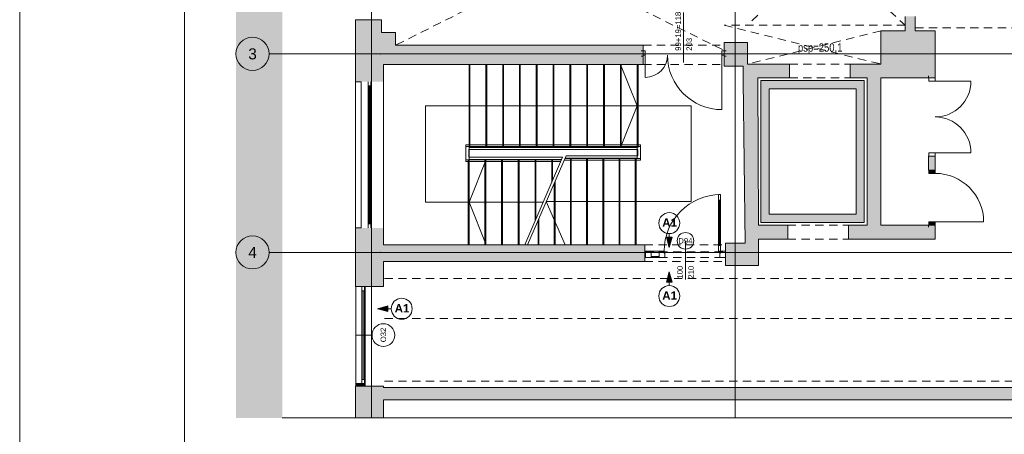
# Paper-space layout 'A-52 WYKOŃCZENIA ŚCIAN - PIĘTRO 7' of a CAD drawing. Header units: millimetres. Extents: x 0 to 420, y 0 to 297.
# Tile 2 of 11: x 0 to 179, y 108 to 183. Entities that reach past the tile are written whole.
import ezdxf
from ezdxf.xclip import XClip

# ---------------------------------------------------------------- set-up
doc = ezdxf.new("R2010")
doc.units = ezdxf.units.MM
doc.header["$MEASUREMENT"] = 0
doc.header["$XCLIPFRAME"] = 0
for name, pattern in [('DASHDOTX2', [1000, 500, -250, 0, -250]), ('GESTRICHELT2', [93.75, 62.5, -31.25]), ('Przer. długie kreski', [2.5, 1.5, -1]), ('PRZERYWANA_DU_A', [550, 350, -200])]:
    doc.linetypes.add(name, pattern=pattern)
for name, color, linetype, lineweight in [('0_Nr_pióra__2', 8, 'Continuous', 13), ('A__OKŁADZINY ŚCIAN_Nr_pióra__1', 7, 'Continuous', 20), ('A_Arkusz_Nr_pióra__1', 7, 'Continuous', 20), ('A_winda_Nr_pióra__1', 7, 'Continuous', 20), ('A_ściany_Nr_pióra__1', 7, 'Continuous', 20), ('A_ściany_Nr_pióra__3', 252, 'Continuous', 13), ('Drzwi Archicad_Nr_pióra__1', 7, 'Continuous', 20), ('Drzwi Archicad_Nr_pióra__3', 252, 'Continuous', 13), ('Okna Archicada_Nr_pióra__3', 252, 'Continuous', 13), ('Znaczniki drzwi Archicada_Nr_pióra__3', 252, 'Continuous', 13), ('Znaczniki okien Archicada_Nr_pióra__3', 252, 'Continuous', 13)]:
    doc.layers.add(name, color=color, linetype=linetype, lineweight=lineweight)
for name, color, linetype, lineweight, true_color in [('A__balustrada_Nr_pióra__161', 7, 'Continuous', 5, 0x949494), ('A_osie_Nr_pióra__16', 7, 'Continuous', 5, 0x0f0f0f), ('A_osie_Nr_pióra__76', 7, 'Continuous', 5, 0x2d2d2d), ('A_pochwyt_Nr_pióra__161', 7, 'Continuous', 5, 0x949494), ('A_schody_Nr_pióra__10', 7, 'Continuous', 13, 0x4b4b4b), ('A_schody_Nr_pióra__4', 7, 'Continuous', 18, 0x4b4b4b), ('A_sufit_Nr_pióra__4', 7, 'Continuous', 18, 0x4b4b4b), ('A_ściany_Nr_pióra__10', 7, 'Continuous', 13, 0x4b4b4b), ('Okna Archicada_Nr_pióra__19', 7, 'Continuous', 5, 0x191919)]:
    doc.layers.add(name, color=color, linetype=linetype, lineweight=lineweight, true_color=true_color)
for name, color, linetype in [('A__OKŁADZINY ŚCIAN', 7, 'Continuous'), ('A_podrys', 7, 'Continuous'), ('A_winda', 7, 'Continuous'), ('A_ściany', 7, 'Continuous'), ('Drzwi Archicad', 7, 'Continuous')]:
    doc.layers.add(name, color=color, linetype=linetype)
doc.styles.add('STYL_AUTOMATYCZNY_1', font='arial.ttf')
doc.styles.add('STYL_AUTOMATYCZNY_2', font='ARIALN.TTF')
doc.styles.add('STYL_AUTOMATYCZNY_3', font='arial.ttf')
doc.styles.add('STYL_AUTOMATYCZNY_4', font='arial.ttf')

# ---------------------------------------------------------------- blocks, each defined once
blk = doc.blocks.new('Rysunek_1_1', base_point=(-1579.51, -267.92))
at = {"linetype": 'Continuous', "lineweight": 0, "true_color": 0x484848}
blk.add_hatch(color=251, dxfattribs=at).paths.add_polyline_path([(39.23, 111.16), (47.61, 111.16), (47.61, 274.97), (204.68, 274.97), (204.68, 206.16), (289.68, 206.16), (289.68, 286.86), (39.23, 286.86)])
at = {"layer": 'A__OKŁADZINY ŚCIAN', "linetype": 'Continuous', "lineweight": 0, "true_color": 0x000000}
for points in [[(117.82, 142.08), (118.32, 143.95), (117.32, 143.95)], [(117.82, 137.66), (117.32, 135.79), (118.32, 135.79)], [(64.89, 130.95), (66.76, 130.45), (66.76, 131.45)]]:
    blk.add_hatch(color=18, dxfattribs=at).paths.add_polyline_path(points)
at = {"layer": 'A_winda', "linetype": 'Continuous', "lineweight": 0, "true_color": 0xfdfdfd}
h = blk.add_hatch(color=7, dxfattribs=at)
h.paths.add_polyline_path([(134.44, 172.32), (134.44, 146.59), (153.19, 146.59), (153.19, 172.32)])
h.paths.add_polyline_path([(151.69, 170.82), (151.69, 148.09), (135.94, 148.09), (135.94, 170.82)], flags=0)
at = {"layer": 'A_ściany', "linetype": 'Continuous', "lineweight": 0, "true_color": 0x000000}
for points in [[(160.6, 181.36), (162.4, 181.36), (162.4, 183.96), (160.6, 183.96)], [(60.91, 183.35), (60.91, 181.06), (65.61, 181.06), (65.61, 183.35)], [(60.91, 181.06), (60.91, 172.09), (65.96, 172.09), (65.96, 175.23)], [(65.96, 175.23), (68.18, 175.23), (68.18, 181.06), (60.91, 181.06)], [(156.2, 181.36), (156.2, 172.82), (166.04, 172.82), (166.04, 181.36)], [(68.18, 175.23), (113.07, 175.23), (113.07, 178.73), (68.18, 178.73)], [(127.78, 174.96), (131.21, 174.96), (131.24, 172.32), (133.91, 172.36), (133.91, 172.82), (134.39, 172.82), (134.39, 175.32), (131.98, 175.32), (131.98, 179.24), (127.78, 179.24)], [(134.39, 175.32), (134.39, 172.82), (139.61, 172.82), (139.61, 175.32)], [(156.2, 175.32), (150.61, 175.32), (150.61, 172.82), (156.2, 172.82)], [(131.24, 172.32), (131.6, 142.81), (134.01, 138.81), (133.91, 172.36)], [(153.69, 172.82), (153.69, 146.09), (156.19, 146.09), (156.19, 172.82)], [(166.04, 158.62), (164.84, 158.62), (164.84, 156.09), (166.04, 156.09)], [(60.91, 145.59), (60.91, 134.97), (65.96, 134.97), (65.96, 145.59)], [(134, 143.59), (139.3, 143.59), (139.3, 146.09), (133.99, 146.09)], [(150.3, 143.59), (166.04, 143.59), (164.84, 146.09), (150.3, 146.09)], [(164.84, 146.09), (166.04, 143.59), (166.04, 146.09)], [(113.36, 142.51), (65.96, 142.51), (65.96, 139.51), (113.36, 139.51)], [(113.36, 141.26), (113.36, 140.26), (113.51, 140.26), (113.51, 141.26)], [(131.6, 142.81), (128.01, 142.81), (128.01, 138.81), (134.01, 138.81)], [(65.96, 116.9), (60.91, 116.9), (60.91, 111.16), (65.96, 111.16)], [(62.66, 117.37), (60.95, 117.37), (60.95, 116.9), (62.66, 116.9)], [(289.68, 116.65), (65.96, 116.65), (65.96, 114.45), (289.68, 114.45)]]:
    blk.add_hatch(color=18, dxfattribs=at).paths.add_polyline_path(points)
at = {"layer": 'Drzwi Archicad', "linetype": 'Continuous', "lineweight": 0, "true_color": 0xfdfdfd}
for points in [[(164.89, 156.09), (164.89, 155.49), (166.04, 155.49), (166.04, 156.09)], [(166.04, 146.09), (166.04, 146.69), (164.89, 146.69), (164.89, 146.09)]]:
    blk.add_hatch(color=7, dxfattribs=at).paths.add_polyline_path(points)
at = {"layer": '0_Nr_pióra__2', "color": 8, "linetype": 'PRZERYWANA_DU_A', "lineweight": 13, "flags": 128}
for points in [[(289.68, 206.16), (204.68, 206.16), (204.68, 274.97), (47.61, 274.97), (47.61, 111.16)], [(47.61, 111.16), (289.68, 111.16)]]:
    blk.add_lwpolyline(points, dxfattribs=at)
at = {"layer": 'A__balustrada_Nr_pióra__161', "color": 252, "linetype": 'Continuous', "lineweight": 5, "true_color": 0x949494}
for p, q in [((80.94, 160.35), (112.6, 160.35)), ((81.44, 158.44), (81.44, 159.85)), ((81.44, 159.85), (112.1, 159.85)), ((112.1, 159.85), (112.1, 158.7)), ((80.94, 157.94), (98.27, 157.94)), ((81.44, 158.44), (98.48, 158.44)), ((98.88, 158.2), (112.6, 158.2)), ((99.09, 158.7), (112.1, 158.7))]:
    blk.add_line(p, q, dxfattribs=at)
at = {"layer": 'A__OKŁADZINY ŚCIAN_Nr_pióra__1', "color": 7, "linetype": 'Continuous', "lineweight": 20}
for p, q in [((117.32, 143.95), (118.32, 143.95)), ((117.82, 142.08), (117.32, 143.95)), ((117.82, 144.58), (117.82, 143.95)), ((117.82, 142.08), (118.32, 143.95)), ((117.82, 137.66), (117.32, 135.79)), ((117.82, 137.66), (118.32, 135.79)), ((118.32, 135.79), (117.32, 135.79)), ((117.82, 135.16), (117.82, 135.79)), ((64.89, 130.95), (66.76, 131.45)), ((64.89, 130.95), (66.76, 130.45)), ((66.76, 131.45), (66.76, 130.45)), ((67.39, 130.95), (66.76, 130.95))]:
    blk.add_line(p, q, dxfattribs=at)
for centre in [(117.82, 146.48), (117.82, 133.25), (69.29, 130.95)]:
    blk.add_circle(centre, 1.9, dxfattribs=at)
at = {"layer": 'A_osie_Nr_pióra__16', "color": 250, "linetype": 'DASHDOTX2', "lineweight": 5, "true_color": 0x0f0f0f}
for p, q in [((63.78, 242.98), (63.78, 111.16)), ((129.78, 242.98), (129.78, 111.16)), ((65.48, 177.16), (45.23, 177.16)), ((289.68, 177.16), (65.48, 177.16)), ((65.48, 177.16), (65.48, 177.16)), ((65.48, 141.16), (45.23, 141.16)), ((289.68, 141.16), (65.48, 141.16)), ((65.48, 141.16), (65.48, 141.16))]:
    blk.add_line(p, q, dxfattribs=at)
for p in [(65.48, 177.16), (65.48, 141.16)]:
    blk.add_point(p, dxfattribs=at)
at = {"layer": 'A_osie_Nr_pióra__76', "color": 250, "linetype": 'Continuous', "lineweight": 5, "true_color": 0x2d2d2d}
for centre in [(42.23, 177.16), (42.23, 141.16)]:
    blk.add_circle(centre, 3, dxfattribs=at)
at = {"layer": 'A_pochwyt_Nr_pióra__161', "color": 252, "linetype": 'Continuous', "lineweight": 5, "true_color": 0x949494}
for p, q in [((80.94, 157.64), (80.94, 160.65)), ((80.94, 160.65), (112.6, 160.65)), ((112.6, 160.65), (112.6, 157.9)), ((80.94, 157.64), (98.14, 157.64)), ((98.75, 157.9), (112.6, 157.9))]:
    blk.add_line(p, q, dxfattribs=at)
at = {"layer": 'A_schody_Nr_pióra__10', "color": 251, "linetype": 'GESTRICHELT2', "lineweight": 13, "true_color": 0x4b4b4b}
for p, q in [((81.65, 175.23), (81.65, 160.18)), ((84.7, 175.23), (84.7, 160.18)), ((87.75, 175.23), (87.75, 160.18)), ((90.8, 175.23), (90.8, 160.18)), ((93.85, 175.23), (93.85, 160.18)), ((96.9, 175.23), (96.9, 160.18)), ((99.95, 175.23), (99.95, 160.18)), ((103, 175.23), (103, 160.18)), ((106.05, 175.23), (106.05, 160.18)), ((109.1, 175.23), (109.1, 160.18)), ((112.15, 175.23), (112.15, 160.18)), ((81.35, 142.51), (81.35, 158.01)), ((84.38, 142.51), (84.38, 158.01)), ((87.41, 142.51), (87.41, 158.01)), ((90.44, 142.51), (90.44, 158.01)), ((93.47, 146.8), (93.47, 158.01)), ((96.5, 153.84), (96.5, 158.01)), ((99.89, 142.51), (99.89, 158.27)), ((102.83, 142.51), (102.83, 158.27)), ((105.77, 142.51), (105.77, 158.27)), ((108.71, 142.51), (108.71, 158.27)), ((111.65, 142.51), (111.65, 158.27)), ((96.95, 142.51), (96.95, 153.72)), ((94.01, 142.51), (94.01, 146.9))]:
    blk.add_line(p, q, dxfattribs=at)
at = {"layer": 'A_schody_Nr_pióra__4', "color": 251, "linetype": 'Continuous', "lineweight": 18, "true_color": 0x4b4b4b}
for p, q in [((81.5, 175.23), (81.5, 158.01)), ((84.55, 175.23), (84.55, 160.18)), ((87.6, 175.23), (87.6, 160.18)), ((90.65, 175.23), (90.65, 160.18)), ((93.7, 175.23), (93.7, 160.18)), ((96.75, 175.23), (96.75, 160.18)), ((99.8, 175.23), (99.8, 160.18)), ((102.85, 175.23), (102.85, 160.18)), ((105.9, 175.23), (105.9, 160.18)), ((108.95, 175.23), (108.95, 160.18)), ((108.99, 175.24), (112, 167.71)), ((112, 175.23), (112, 158.27)), ((73.6, 167.71), (121.8, 167.71)), ((73.6, 167.71), (73.6, 150.26)), ((108.99, 160.19), (112, 167.71)), ((121.8, 167.71), (121.8, 150.39)), ((81.5, 160.18), (112, 160.18)), ((81.5, 142.51), (81.5, 158.01)), ((81.5, 158.01), (98.3, 158.01)), ((84.6, 158.01), (81.5, 150.26)), ((84.53, 142.51), (84.53, 158.01)), ((87.56, 142.51), (87.56, 158.01)), ((90.59, 142.51), (90.59, 158.01)), ((98.48, 158.44), (91.62, 142.51)), ((99.09, 158.7), (92.12, 142.51)), ((93.62, 147.15), (93.62, 158.01)), ((96.65, 154.19), (96.65, 158.01)), ((98.91, 158.27), (112, 158.27)), ((100.04, 142.51), (100.04, 158.27)), ((102.98, 142.51), (102.98, 158.27)), ((105.92, 142.51), (105.92, 158.27)), ((108.86, 142.51), (108.86, 158.27)), ((111.8, 142.51), (111.8, 158.27)), ((97.1, 142.51), (97.1, 154.07)), ((94.96, 150.26), (73.6, 150.26)), ((84.6, 142.51), (81.5, 150.26)), ((98.91, 142.51), (95.51, 150.39)), ((121.8, 150.39), (95.51, 150.39)), ((94.16, 142.51), (94.16, 147.25))]:
    blk.add_line(p, q, dxfattribs=at)
at = {"layer": 'A_sufit_Nr_pióra__4', "color": 251, "linetype": 'Przer. długie kreski', "lineweight": 18, "true_color": 0x4b4b4b}
for p, q in [((65.61, 208.56), (127.78, 177.78)), ((127.78, 208.56), (68.18, 178.73)), ((131.98, 208.56), (160.6, 182.36)), ((158.98, 208.56), (131.98, 182.36)), ((160.6, 182.36), (127.78, 182.36)), ((127.78, 182.36), (156.19, 175.32)), ((156.22, 181.36), (131.98, 175.32))]:
    blk.add_line(p, q, dxfattribs=at)
at = {"layer": 'A_winda_Nr_pióra__1', "color": 7, "linetype": 'PRZERYWANA_DU_A', "lineweight": 20, "flags": 128}
for points in [[(134.44, 172.32), (153.19, 172.32), (153.19, 146.59), (134.44, 146.59)], [(151.69, 170.82), (151.69, 148.09), (135.94, 148.09), (135.94, 170.82)]]:
    blk.add_lwpolyline(points, close=True, dxfattribs=at)
at = {"layer": 'A_ściany_Nr_pióra__1', "color": 7, "linetype": 'Continuous', "lineweight": 20}
for p, q in [((113.07, 177.73), (112.7, 177.73)), ((113.07, 177.73), (113.07, 176.93)), ((113.07, 176.93), (113.07, 176.73)), ((127.78, 177.73), (128.15, 177.73)), ((127.78, 177.73), (127.78, 176.93)), ((127.78, 176.93), (127.78, 176.73)), ((113.07, 176.73), (112.7, 176.73)), ((127.78, 176.73), (128.15, 176.73)), ((139.61, 175.32), (139.61, 172.82)), ((150.61, 175.32), (150.61, 172.82)), ((60.91, 172.63), (60.91, 145.04)), ((61.91, 172.09), (61.91, 145.59)), ((65.96, 172.09), (65.96, 145.59)), ((164.84, 172.82), (164.84, 173.19)), ((164.89, 172.82), (164.84, 172.82)), ((166.04, 172.82), (164.89, 172.82)), ((166.04, 172.82), (166.04, 173.19)), ((164.84, 158.62), (164.84, 158.25)), ((164.89, 158.62), (164.84, 158.62)), ((166.04, 158.62), (164.89, 158.62)), ((166.04, 158.62), (166.04, 158.25)), ((164.84, 156.09), (164.84, 156.46)), ((164.89, 156.09), (164.84, 156.09)), ((166.04, 156.09), (164.89, 156.09)), ((166.04, 156.09), (166.04, 156.56)), ((164.84, 146.09), (164.84, 145.72)), ((164.89, 146.09), (164.84, 146.09)), ((166.04, 146.09), (164.89, 146.09)), ((166.04, 146.09), (166.04, 145.62)), ((113.51, 140.26), (113.51, 141.26)), ((128.01, 140.26), (128.01, 141.26)), ((60.95, 117.37), (62.66, 117.37))]:
    blk.add_line(p, q, dxfattribs=at)
at = {"layer": 'A_ściany_Nr_pióra__1', "color": 7, "linetype": 'Continuous', "lineweight": 20, "flags": 128}
for points in [[(160.6, 183.96), (160.6, 181.36)], [(162.4, 181.36), (162.4, 183.96)], [(60.91, 183.35), (60.91, 181.06)], [(60.91, 183.35), (63.31, 183.35)], [(65.61, 183.35), (63.31, 183.35)], [(65.61, 181.06), (65.61, 183.35)], [(60.91, 181.06), (60.91, 172.09)], [(68.18, 181.06), (65.61, 181.06)], [(68.18, 178.73), (68.18, 181.06)], [(156.2, 181.36), (156.2, 175.32)], [(160.6, 181.36), (156.2, 181.36)], [(166.04, 181.36), (162.4, 181.36)], [(166.04, 172.82), (166.04, 181.36)], [(113.07, 178.73), (68.18, 178.73)], [(113.07, 175.23), (113.07, 178.73)], [(131.98, 179.24), (127.78, 179.24)], [(127.78, 179.24), (127.78, 174.96)], [(131.98, 175.32), (131.98, 179.24)], [(65.96, 172.09), (65.96, 175.23)], [(65.96, 175.23), (68.18, 175.23)], [(68.18, 175.23), (113.07, 175.23)], [(134.39, 175.32), (131.98, 175.32)], [(139.61, 175.32), (134.39, 175.32)], [(156.2, 175.32), (150.61, 175.32)], [(127.78, 174.96), (131.21, 174.96)], [(131.21, 174.96), (131.24, 172.32)], [(60.91, 172.09), (61.91, 172.09)], [(131.24, 172.32), (131.6, 142.81)], [(133.91, 172.36), (133.91, 172.82)], [(133.91, 172.82), (134.39, 172.82)], [(133.99, 146.09), (133.91, 172.36)], [(134.39, 172.82), (139.61, 172.82)], [(150.61, 172.82), (153.69, 172.82)], [(153.69, 172.82), (153.69, 146.09)], [(156.19, 172.82), (156.2, 172.82)], [(156.19, 146.09), (156.19, 172.82)], [(156.2, 172.82), (166.04, 172.82)], [(164.84, 158.62), (164.84, 156.09)], [(166.04, 156.09), (166.04, 158.62)], [(60.91, 145.59), (60.91, 134.97)], [(61.91, 145.59), (60.91, 145.59)], [(65.96, 142.51), (65.96, 145.59)], [(139.3, 146.09), (133.99, 146.09)], [(139.3, 143.59), (139.3, 146.09)], [(153.69, 146.09), (150.3, 146.09)], [(150.3, 146.09), (150.3, 143.59)], [(164.84, 146.09), (156.19, 146.09)], [(166.04, 143.59), (166.04, 146.09)], [(134, 143.59), (139.3, 143.59)], [(134.01, 138.81), (134, 143.59)], [(150.3, 143.59), (166.04, 143.59)], [(113.36, 142.51), (65.96, 142.51)], [(113.36, 139.51), (113.36, 142.51)], [(113.51, 141.26), (113.36, 141.26)], [(113.36, 141.26), (113.36, 140.26)], [(131.6, 142.81), (128.01, 142.81)], [(128.01, 142.81), (128.01, 138.81)], [(65.96, 134.97), (65.96, 139.51)], [(65.96, 139.51), (113.36, 139.51)], [(113.36, 140.26), (113.51, 140.26)], [(128.01, 138.81), (134.01, 138.81)], [(60.91, 134.97), (65.96, 134.97)], [(62.66, 134.97), (60.95, 134.97)], [(60.91, 116.9), (60.91, 111.16)], [(65.96, 116.9), (60.91, 116.9)], [(60.95, 117.37), (60.95, 116.9)], [(60.95, 116.9), (62.66, 116.9)], [(62.66, 116.9), (62.66, 117.37)], [(65.96, 116.65), (65.96, 116.9)], [(289.68, 116.65), (65.96, 116.65)], [(65.96, 114.45), (289.68, 114.45)], [(65.96, 111.16), (65.96, 114.45)]]:
    blk.add_lwpolyline(points, dxfattribs=at)
at = {"layer": 'A_ściany_Nr_pióra__10', "color": 251, "linetype": 'Przer. długie kreski', "lineweight": 13, "true_color": 0x4b4b4b}
for p, q in [((162.4, 181.91), (289.68, 181.91)), ((113.07, 178.73), (127.78, 178.73)), ((113.07, 175.23), (127.76, 175.23)), ((139.61, 175.32), (150.61, 175.32)), ((139.61, 172.82), (150.61, 172.82)), ((139.3, 146.09), (150.3, 146.09)), ((139.3, 143.59), (150.3, 143.59)), ((113.36, 142.51), (128.01, 142.51)), ((113.36, 139.51), (128.01, 139.51)), ((66.18, 136.41), (289.68, 136.41)), ((66.18, 129.21), (289.68, 129.21)), ((66.18, 117.8), (289.68, 117.8))]:
    blk.add_line(p, q, dxfattribs=at)
at = {"layer": 'A_ściany_Nr_pióra__3', "color": 252, "linetype": 'Continuous', "lineweight": 13}
for p, q in [((60.95, 134.97), (60.95, 117.37)), ((62.66, 117.37), (62.66, 134.97))]:
    blk.add_line(p, q, dxfattribs=at)
at = {"layer": 'Drzwi Archicad_Nr_pióra__1', "color": 7, "linetype": 'Continuous', "lineweight": 20}
for p, q in [((113.07, 177.73), (112.7, 177.73)), ((113.07, 177.73), (112.7, 177.73)), ((113.07, 177.73), (113.47, 177.73)), ((113.07, 176.93), (113.07, 177.73)), ((113.07, 177.73), (113.07, 176.93)), ((113.07, 177.73), (113.07, 176.93)), ((113.47, 176.93), (113.07, 176.93)), ((113.07, 176.93), (113.07, 176.73)), ((113.07, 176.93), (113.07, 176.73)), ((113.47, 177.73), (113.47, 176.93)), ((113.47, 176.93), (113.47, 172.9)), ((127.38, 176.93), (127.38, 177.73)), ((127.38, 177.73), (127.78, 177.73)), ((127.78, 176.93), (127.38, 176.93)), ((127.38, 176.93), (127.38, 167.05)), ((127.78, 177.73), (127.78, 176.93)), ((127.78, 177.73), (127.78, 176.93)), ((127.78, 177.73), (127.78, 176.93)), ((127.78, 177.73), (128.15, 177.73)), ((127.78, 177.73), (128.15, 177.73)), ((127.78, 176.93), (127.78, 176.73)), ((127.78, 176.93), (127.78, 176.73)), ((113.07, 176.73), (112.7, 176.73)), ((113.07, 176.73), (112.7, 176.73)), ((127.78, 176.73), (128.15, 176.73)), ((127.78, 176.73), (128.15, 176.73)), ((139.61, 175.32), (139.61, 172.82)), ((150.61, 175.32), (150.61, 172.82)), ((164.84, 172.82), (164.84, 173.19)), ((164.84, 172.82), (164.84, 173.19)), ((164.89, 172.82), (164.84, 172.82)), ((164.89, 172.82), (164.84, 172.82)), ((164.89, 172.22), (164.89, 172.82)), ((164.89, 172.82), (166.04, 172.82)), ((166.04, 172.82), (164.89, 172.82)), ((166.04, 172.82), (164.89, 172.82)), ((166.04, 172.22), (164.89, 172.22)), ((166.04, 172.82), (166.04, 173.19)), ((166.04, 172.82), (166.04, 173.19)), ((166.04, 172.82), (166.04, 172.22)), ((166.04, 172.22), (172.54, 172.22)), ((164.89, 158.62), (164.89, 159.22)), ((164.89, 159.22), (166.04, 159.22)), ((166.04, 159.22), (166.04, 158.62)), ((166.04, 159.22), (172.54, 159.22)), ((164.89, 158.62), (164.84, 158.62)), ((164.89, 158.62), (164.84, 158.62)), ((164.84, 158.62), (164.84, 158.25)), ((164.84, 158.62), (164.84, 158.25)), ((166.04, 158.62), (164.89, 158.62)), ((166.04, 158.62), (164.89, 158.62)), ((166.04, 158.62), (164.89, 158.62)), ((166.04, 158.62), (166.04, 158.25)), ((166.04, 158.62), (166.04, 158.25)), ((164.84, 156.09), (164.84, 156.46)), ((164.84, 156.09), (164.84, 156.46)), ((164.89, 156.09), (164.84, 156.09)), ((164.89, 156.09), (164.84, 156.09)), ((164.89, 156.09), (164.89, 155.49)), ((166.04, 156.09), (164.89, 156.09)), ((166.04, 156.09), (164.89, 156.09)), ((166.04, 156.09), (164.89, 156.09)), ((164.89, 155.49), (166.04, 155.49)), ((166.04, 156.09), (166.04, 156.56)), ((166.04, 156.09), (166.04, 156.56)), ((166.04, 155.49), (166.04, 156.09)), ((166.04, 146.69), (164.89, 146.69)), ((164.89, 146.69), (164.89, 146.09)), ((166.04, 146.09), (166.04, 146.69)), ((166.04, 146.69), (174.84, 146.69)), ((164.89, 146.09), (164.84, 146.09)), ((164.89, 146.09), (164.84, 146.09)), ((164.84, 146.09), (164.84, 145.72)), ((164.84, 146.09), (164.84, 145.72)), ((164.89, 146.09), (166.04, 146.09)), ((166.04, 146.09), (164.89, 146.09)), ((166.04, 146.09), (164.89, 146.09)), ((166.04, 146.09), (166.04, 145.62)), ((166.04, 146.09), (166.04, 145.62))]:
    blk.add_line(p, q, dxfattribs=at)
for centre, radius, start, end in [((113.47, 176.93), 4.03, 270, 0), ((127.38, 176.93), 9.88, 180, 270), ((166.04, 172.22), 6.5, 270, 0), ((166.04, 159.22), 6.5, 0, 90), ((166.04, 146.69), 8.8, 0, 90)]:
    blk.add_arc(centre, radius, start, end, dxfattribs=at)
at = {"layer": 'Drzwi Archicad_Nr_pióra__3', "color": 252, "linetype": 'Continuous', "lineweight": 13}
for p, q in [((126.73, 150.65), (126.73, 151.65)), ((126.73, 151.65), (127.13, 151.65)), ((127.13, 150.65), (126.73, 150.65)), ((126.93, 150.65), (126.93, 142.41)), ((127.13, 151.65), (127.13, 150.65)), ((114.51, 141.41), (113.51, 141.41)), ((113.51, 141.41), (113.51, 140.26)), ((113.51, 140.26), (113.51, 141.26)), ((113.51, 140.26), (113.51, 141.26)), ((114.51, 140.26), (114.51, 141.41)), ((114.51, 140.26), (114.51, 141.41)), ((114.51, 141.41), (116.01, 141.41)), ((116.01, 141.41), (114.51, 141.41)), ((116.89, 141.41), (116.01, 141.41)), ((116.01, 141.41), (116.01, 140.26)), ((116.01, 141.41), (116.01, 140.26)), ((116.89, 141.01), (116.89, 141.41)), ((126.73, 141.41), (126.73, 142.41)), ((126.73, 142.41), (127.13, 142.41)), ((127.13, 141.41), (126.73, 141.41)), ((127.13, 142.41), (127.13, 141.41)), ((128.01, 141.41), (127.13, 141.41)), ((127.13, 141.41), (127.13, 141.01)), ((128.01, 140.26), (128.01, 141.41)), ((128.01, 140.26), (128.01, 141.26)), ((128.01, 140.26), (128.01, 141.26)), ((113.51, 140.26), (114.51, 140.26)), ((114.51, 140.44), (116.01, 140.44)), ((116.01, 140.26), (114.51, 140.26)), ((116.01, 140.26), (117.01, 140.26)), ((117.01, 141.01), (116.89, 141.01)), ((117.01, 140.26), (117.01, 141.01)), ((127.13, 141.01), (127.01, 141.01)), ((127.01, 141.01), (127.01, 140.26)), ((127.01, 140.26), (128.01, 140.26))]:
    blk.add_line(p, q, dxfattribs=at)
at = {"layer": 'Drzwi Archicad_Nr_pióra__3', "color": 252, "linetype": 'Przer. długie kreski', "lineweight": 13}
for p, q in [((113.51, 141.26), (128.01, 141.26)), ((113.51, 140.26), (128.01, 140.26))]:
    blk.add_line(p, q, dxfattribs=at)
at = {"layer": 'Drzwi Archicad_Nr_pióra__3', "color": 252, "linetype": 'Continuous', "lineweight": 13, "flags": 128}
for points in [[(126.93, 150.65), (126.93, 142.41), (126.73, 142.41), (126.73, 150.65)], [(127.13, 150.65), (127.13, 142.41), (126.93, 142.41), (126.93, 150.65)]]:
    blk.add_lwpolyline(points, close=True, dxfattribs=at)
at = {"layer": 'Drzwi Archicad_Nr_pióra__3', "color": 252, "linetype": 'Continuous', "lineweight": 13}
blk.add_arc((127.13, 141.41), 10.24, 90, 180, dxfattribs=at)
at = {"layer": 'Okna Archicada_Nr_pióra__19', "color": 250, "linetype": 'Continuous', "lineweight": 5, "true_color": 0x191919}
for p, q in [((63.21, 145.59), (63.21, 172.09)), ((63.71, 145.59), (63.71, 172.09)), ((63.21, 171.34), (63.71, 171.34)), ((63.36, 146.34), (63.36, 171.34)), ((63.56, 146.34), (63.56, 171.34)), ((63.21, 146.34), (63.71, 146.34))]:
    blk.add_line(p, q, dxfattribs=at)
at = {"layer": 'Okna Archicada_Nr_pióra__3', "color": 252, "linetype": 'Continuous', "lineweight": 13}
for p, q in [((62.55, 134.97), (62.05, 134.97)), ((62.05, 134.97), (62.05, 117.37)), ((62.55, 134.22), (62.05, 134.22)), ((62.3, 118.12), (62.3, 134.22)), ((62.55, 117.37), (62.55, 134.97)), ((62.55, 118.12), (62.05, 118.12)), ((62.05, 117.37), (62.55, 117.37))]:
    blk.add_line(p, q, dxfattribs=at)
at = {"layer": 'Znaczniki drzwi Archicada_Nr_pióra__3', "color": 252, "linetype": 'Continuous', "lineweight": 13}
for p, q in [((120.42, 175.6), (120.42, 184.68)), ((120.76, 143.26), (120.76, 136.26))]:
    blk.add_line(p, q, dxfattribs=at)
at = {"layer": 'Znaczniki drzwi Archicada_Nr_pióra__3', "color": 252, "linetype": 'Continuous', "lineweight": 13, "flags": 128}
blk.add_lwpolyline([(122.26, 143.26, 1), (119.26, 143.26, 1)], format="xyb", close=True, dxfattribs=at)
at = {"layer": 'Znaczniki okien Archicada_Nr_pióra__3', "color": 252, "linetype": 'Continuous', "lineweight": 13}
blk.add_line((63.9, 126.17), (60.95, 126.17), dxfattribs=at)
for start, end in [(90, 270), (270, 90)]:
    blk.add_arc((65.96, 126.17), 2.06, start, end, dxfattribs=at)
at = {"layer": 'A__OKŁADZINY ŚCIAN_Nr_pióra__1', "color": 7, "linetype": 'Continuous', "lineweight": 20, "char_height": 1.5, "attachment_point": 4, "style": 'STYL_AUTOMATYCZNY_3'}
for insert in [(116.54, 146.57), (116.54, 133.34), (68.01, 131.03)]:
    blk.add_mtext('\\A1;{\\pql;\\fArial|b1|i0|c238|p0;\\W1.000000;A1}', dxfattribs=dict(at, insert=insert))
at = {"layer": 'A_osie_Nr_pióra__76', "color": 250, "linetype": 'Continuous', "lineweight": 5, "true_color": 0x2d2d2d, "char_height": 2, "attachment_point": 1, "style": 'STYL_AUTOMATYCZNY_1'}
for s, insert in [('\\A1;{\\pql;\\pt0;\\fArial|b0|i0|c238|p0;\\W1.000000;3}', (41.46, 178.16)), ('\\A1;{\\pql;\\pt0;\\fArial|b0|i0|c238|p0;\\W1.000000;4}', (41.46, 142.16))]:
    blk.add_mtext(s, dxfattribs=dict(at, insert=insert))
at = {"layer": 'A_sufit_Nr_pióra__4', "color": 251, "linetype": 'Continuous', "lineweight": 18, "true_color": 0x4b4b4b, "insert": (145.19, 178.09), "char_height": 1.5, "attachment_point": 5, "style": 'STYL_AUTOMATYCZNY_2'}
blk.add_mtext('\\A1;{\\pqc;\\fArial Narrow|b0|i0|c238|p0;\\W1.000000;psp=250,1}', dxfattribs=at)
at = {"layer": 'Znaczniki drzwi Archicada_Nr_pióra__3', "color": 252, "linetype": 'Continuous', "lineweight": 13, "char_height": 1, "attachment_point": 7, "rotation": 90}
for s, insert, style in [('\\A1;{\\pql;\\pt1;\\fArial|b0|i0|c238|p0;\\W1.000000;99+19=118}', (119.94, 177.72), 'STYL_AUTOMATYCZNY_1'), ('\\A1;{\\pql;\\pt1;\\fArial|b0|i0|c238|p0;\\W1.000000;203}', (121.94, 177.72), 'STYL_AUTOMATYCZNY_1'), ('\\A1;{\\pql;\\fArial CE|b0|i0|c238|p0;\\W1.000000;100}', (120.27, 136.41), 'STYL_AUTOMATYCZNY_4'), ('\\A1;{\\pql;\\fArial CE|b0|i0|c238|p0;\\W1.000000;210}', (122.27, 136.41), 'STYL_AUTOMATYCZNY_4')]:
    blk.add_mtext(s, dxfattribs=dict(at, insert=insert, style=style))
at = {"layer": 'Znaczniki drzwi Archicada_Nr_pióra__3', "color": 252, "linetype": 'Continuous', "lineweight": 13, "insert": (119.46, 142.75), "char_height": 1, "attachment_point": 7, "style": 'STYL_AUTOMATYCZNY_4'}
blk.add_mtext('\\A1;{\\pql;\\fArial CE|b0|i0|c238|p0;\\W1.000000;D94}', dxfattribs=at)
at = {"layer": 'Znaczniki okien Archicada_Nr_pióra__3', "color": 252, "linetype": 'Continuous', "lineweight": 13, "insert": (66.47, 124.87), "char_height": 1, "attachment_point": 7, "rotation": 90, "style": 'STYL_AUTOMATYCZNY_1'}
blk.add_mtext('\\A1;{\\pql;\\pt1;\\fArial|b0|i0|c238|p0;\\W1.000000;O32}', dxfattribs=at)

psp = doc.layouts.new('A-52 WYKOŃCZENIA ŚCIAN - PIĘTRO 7')

# ---------------------------------------------------------------- linework, layer by layer
at = {"layer": 'A_Arkusz_Nr_pióra__1', "color": 7, "linetype": 'Continuous', "lineweight": 20}
psp.add_line((29.9, 292.1), (29.9, 4.9), dxfattribs=at)
at = {"layer": 'A_Arkusz_Nr_pióra__1', "color": 7, "linetype": 'Continuous', "lineweight": 20, "flags": 128}
psp.add_lwpolyline([(0, 297), (420, 297), (420, 0), (0, 0)], close=True, dxfattribs=at)

# ---------------------------------------------------------------- block references
at = {"layer": 'A_podrys', "color": 37, "linetype": 'Continuous', "lineweight": 5, "true_color": 0x656532}
ref = psp.add_blockref('Rysunek_1_1', (-1579.51, -267.92), dxfattribs=at)
XClip(ref).set_block_clipping_path([(39.2267412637, 111.1557487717), (289.676712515, 286.8648056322)])

doc.saveas('drawing.dxf')
